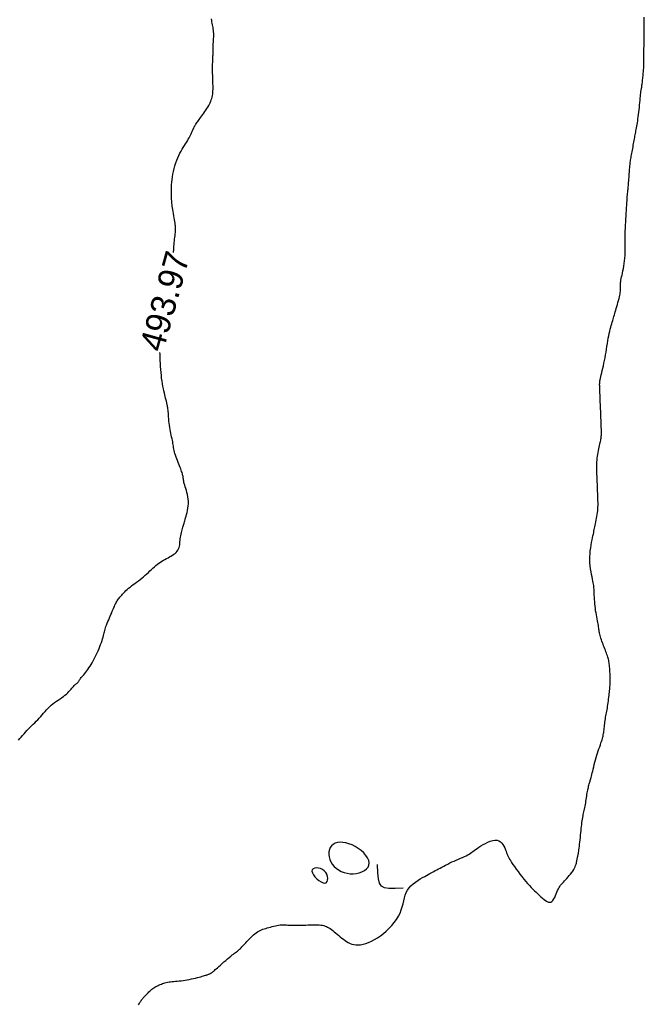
# Model space of a CAD drawing. Header units: millimetres. Extents: x 32690613 to 32693367, y 5343692 to 5344708.
# Tile 176 of 256: x 32692460 to 32692485, y 5343990 to 5344030. Entities that reach past the tile are written whole.
import ezdxf
from ezdxf.enums import TextEntityAlignment as Align

# ---------------------------------------------------------------- set-up
doc = ezdxf.new("R2010")
doc.units = ezdxf.units.MM
doc.header["$LTSCALE"] = 20
doc.layers.add('02-DGM_HL_493.50', color=112, linetype='Continuous')
doc.layers.add('02-DGM_HL_494.00', color=122, linetype='Continuous')

msp = doc.modelspace()

# ---------------------------------------------------------------- linework, layer by layer
at = {"layer": '02-DGM_HL_493.50', "elevation": 493.5, "flags": 128}
for points in [[(32692464.594, 5343990.18), (32692464.613, 5343990.218), (32692464.633, 5343990.254), (32692464.652, 5343990.287), (32692464.672, 5343990.318), (32692464.692, 5343990.347), (32692464.713, 5343990.375), (32692464.735, 5343990.402), (32692464.758, 5343990.429), (32692464.782, 5343990.457), (32692464.809, 5343990.486), (32692464.838, 5343990.517), (32692464.869, 5343990.551), (32692464.902, 5343990.586), (32692464.938, 5343990.624), (32692464.975, 5343990.661), (32692465.013, 5343990.699), (32692465.052, 5343990.737), (32692465.092, 5343990.772), (32692465.132, 5343990.807), (32692465.173, 5343990.838), (32692465.214, 5343990.867), (32692465.255, 5343990.894), (32692465.296, 5343990.919), (32692465.338, 5343990.942), (32692465.381, 5343990.964), (32692465.425, 5343990.984), (32692465.469, 5343991.003), (32692465.515, 5343991.021), (32692465.562, 5343991.038), (32692465.611, 5343991.054), (32692465.661, 5343991.068), (32692465.714, 5343991.082), (32692465.769, 5343991.094), (32692465.827, 5343991.105), (32692465.888, 5343991.114), (32692465.951, 5343991.122), (32692466.018, 5343991.129), (32692466.088, 5343991.136), (32692466.161, 5343991.142), (32692466.236, 5343991.15), (32692466.314, 5343991.158), (32692466.394, 5343991.167), (32692466.477, 5343991.179), (32692466.562, 5343991.193), (32692466.648, 5343991.208), (32692466.733, 5343991.226), (32692466.818, 5343991.244), (32692466.899, 5343991.263), (32692466.976, 5343991.282), (32692467.048, 5343991.3), (32692467.114, 5343991.318), (32692467.172, 5343991.334), (32692467.223, 5343991.349), (32692467.268, 5343991.363), (32692467.307, 5343991.376), (32692467.341, 5343991.387), (32692467.372, 5343991.398), (32692467.399, 5343991.408), (32692467.423, 5343991.417), (32692467.445, 5343991.426), (32692467.465, 5343991.434), (32692467.484, 5343991.441), (32692467.502, 5343991.449), (32692467.519, 5343991.457), (32692467.535, 5343991.466), (32692467.551, 5343991.475), (32692467.566, 5343991.485), (32692467.581, 5343991.497), (32692467.598, 5343991.511), (32692467.617, 5343991.528), (32692467.639, 5343991.549), (32692467.666, 5343991.574), (32692467.699, 5343991.604), (32692467.739, 5343991.641), (32692467.788, 5343991.684), (32692467.845, 5343991.735), (32692467.909, 5343991.792), (32692467.979, 5343991.853), (32692468.052, 5343991.916), (32692468.126, 5343991.98), (32692468.199, 5343992.041), (32692468.268, 5343992.099), (32692468.332, 5343992.152), (32692468.389, 5343992.198), (32692468.44, 5343992.237), (32692468.484, 5343992.272), (32692468.524, 5343992.302), (32692468.561, 5343992.33), (32692468.594, 5343992.356), (32692468.625, 5343992.381), (32692468.656, 5343992.406), (32692468.686, 5343992.433), (32692468.717, 5343992.462), (32692468.749, 5343992.493), (32692468.781, 5343992.527), (32692468.816, 5343992.563), (32692468.853, 5343992.603), (32692468.893, 5343992.646), (32692468.937, 5343992.693), (32692468.983, 5343992.743), (32692469.033, 5343992.796), (32692469.086, 5343992.851), (32692469.14, 5343992.906), (32692469.195, 5343992.96), (32692469.251, 5343993.011), (32692469.307, 5343993.059), (32692469.363, 5343993.101), (32692469.417, 5343993.138), (32692469.47, 5343993.169), (32692469.523, 5343993.196), (32692469.577, 5343993.219), (32692469.631, 5343993.24), (32692469.687, 5343993.258), (32692469.745, 5343993.276), (32692469.805, 5343993.294), (32692469.869, 5343993.312), (32692469.934, 5343993.331), (32692470.001, 5343993.349), (32692470.068, 5343993.367), (32692470.135, 5343993.383), (32692470.2, 5343993.397), (32692470.263, 5343993.408), (32692470.323, 5343993.417), (32692470.38, 5343993.421), (32692470.433, 5343993.423), (32692470.485, 5343993.422), (32692470.536, 5343993.419), (32692470.588, 5343993.415), (32692470.641, 5343993.411), (32692470.697, 5343993.407), (32692470.757, 5343993.403), (32692470.823, 5343993.401), (32692470.892, 5343993.4), (32692470.966, 5343993.401), (32692471.042, 5343993.402), (32692471.122, 5343993.404), (32692471.203, 5343993.407), (32692471.286, 5343993.41), (32692471.369, 5343993.413), (32692471.452, 5343993.416), (32692471.534, 5343993.419), (32692471.616, 5343993.421), (32692471.695, 5343993.422), (32692471.772, 5343993.422), (32692471.845, 5343993.42), (32692471.915, 5343993.416), (32692471.98, 5343993.409), (32692472.041, 5343993.4), (32692472.097, 5343993.387), (32692472.15, 5343993.371), (32692472.202, 5343993.352), (32692472.252, 5343993.328), (32692472.301, 5343993.301), (32692472.352, 5343993.268), (32692472.404, 5343993.231), (32692472.459, 5343993.189), (32692472.517, 5343993.143), (32692472.576, 5343993.094), (32692472.638, 5343993.042), (32692472.7, 5343992.989), (32692472.764, 5343992.936), (32692472.828, 5343992.884), (32692472.892, 5343992.833), (32692472.957, 5343992.785), (32692473.022, 5343992.741), (32692473.09, 5343992.701), (32692473.16, 5343992.666), (32692473.233, 5343992.639), (32692473.311, 5343992.619), (32692473.395, 5343992.608), (32692473.485, 5343992.606), (32692473.582, 5343992.615), (32692473.686, 5343992.635), (32692473.795, 5343992.665), (32692473.909, 5343992.706), (32692474.026, 5343992.758), (32692474.145, 5343992.82), (32692474.266, 5343992.892), (32692474.388, 5343992.975), (32692474.509, 5343993.068), (32692474.628, 5343993.17), (32692474.743, 5343993.28), (32692474.851, 5343993.396), (32692474.952, 5343993.517), (32692475.042, 5343993.642), (32692475.121, 5343993.768), (32692475.186, 5343993.896), (32692475.236, 5343994.023), (32692475.275, 5343994.148), (32692475.306, 5343994.271), (32692475.333, 5343994.392), (32692475.361, 5343994.508), (32692475.392, 5343994.619), (32692475.432, 5343994.725), (32692475.483, 5343994.825), (32692475.55, 5343994.917), (32692475.628, 5343995.003), (32692475.717, 5343995.082), (32692475.811, 5343995.154), (32692475.908, 5343995.22), (32692476.005, 5343995.279), (32692476.098, 5343995.333), (32692476.184, 5343995.38), (32692476.261, 5343995.423), (32692476.33, 5343995.46), (32692476.392, 5343995.495), (32692476.45, 5343995.526), (32692476.505, 5343995.557), (32692476.559, 5343995.587), (32692476.615, 5343995.617), (32692476.674, 5343995.65), (32692476.738, 5343995.685), (32692476.806, 5343995.722), (32692476.879, 5343995.761), (32692476.955, 5343995.801), (32692477.034, 5343995.843), (32692477.117, 5343995.884), (32692477.201, 5343995.925), (32692477.287, 5343995.966), (32692477.375, 5343996.005), (32692477.463, 5343996.043), (32692477.549, 5343996.08), (32692477.634, 5343996.116), (32692477.716, 5343996.152), (32692477.793, 5343996.187), (32692477.864, 5343996.221), (32692477.929, 5343996.255), (32692477.987, 5343996.288), (32692478.039, 5343996.322), (32692478.089, 5343996.357), (32692478.138, 5343996.393), (32692478.188, 5343996.431), (32692478.243, 5343996.472), (32692478.305, 5343996.516), (32692478.376, 5343996.564), (32692478.458, 5343996.616), (32692478.548, 5343996.669), (32692478.644, 5343996.72), (32692478.743, 5343996.766), (32692478.843, 5343996.805), (32692478.94, 5343996.832), (32692479.032, 5343996.846), (32692479.116, 5343996.843), (32692479.189, 5343996.821), (32692479.252, 5343996.783), (32692479.307, 5343996.731), (32692479.354, 5343996.67), (32692479.393, 5343996.603), (32692479.427, 5343996.533), (32692479.456, 5343996.464), (32692479.481, 5343996.399), (32692479.503, 5343996.341), (32692479.523, 5343996.288), (32692479.544, 5343996.238), (32692479.567, 5343996.188), (32692479.593, 5343996.137), (32692479.624, 5343996.082), (32692479.661, 5343996.02), (32692479.707, 5343995.949), (32692479.761, 5343995.867), (32692479.823, 5343995.777), (32692479.892, 5343995.68), (32692479.966, 5343995.579), (32692480.043, 5343995.475), (32692480.122, 5343995.373), (32692480.201, 5343995.273), (32692480.279, 5343995.179), (32692480.354, 5343995.092), (32692480.426, 5343995.011), (32692480.497, 5343994.937), (32692480.565, 5343994.867), (32692480.633, 5343994.801), (32692480.699, 5343994.738), (32692480.764, 5343994.677), (32692480.829, 5343994.617), (32692480.894, 5343994.557), (32692480.958, 5343994.5), (32692481.021, 5343994.448), (32692481.082, 5343994.402), (32692481.141, 5343994.367), (32692481.197, 5343994.344), (32692481.25, 5343994.335), (32692481.298, 5343994.343), (32692481.342, 5343994.37), (32692481.382, 5343994.412), (32692481.419, 5343994.467), (32692481.452, 5343994.532), (32692481.484, 5343994.602), (32692481.514, 5343994.674), (32692481.543, 5343994.746), (32692481.572, 5343994.813), (32692481.601, 5343994.873), (32692481.631, 5343994.926), (32692481.661, 5343994.975), (32692481.694, 5343995.021), (32692481.729, 5343995.064), (32692481.766, 5343995.107), (32692481.805, 5343995.152), (32692481.849, 5343995.199), (32692481.895, 5343995.249), (32692481.944, 5343995.303), (32692481.995, 5343995.36), (32692482.045, 5343995.418), (32692482.094, 5343995.478), (32692482.141, 5343995.538), (32692482.184, 5343995.598), (32692482.221, 5343995.657), (32692482.253, 5343995.714), (32692482.279, 5343995.769), (32692482.3, 5343995.822), (32692482.316, 5343995.872), (32692482.33, 5343995.918), (32692482.34, 5343995.961), (32692482.348, 5343995.999), (32692482.354, 5343996.033), (32692482.359, 5343996.062), (32692482.364, 5343996.087), (32692482.368, 5343996.109), (32692482.371, 5343996.128), (32692482.375, 5343996.144), (32692482.378, 5343996.16), (32692482.382, 5343996.176), (32692482.386, 5343996.191), (32692482.39, 5343996.208), (32692482.395, 5343996.228), (32692482.4, 5343996.251), (32692482.406, 5343996.278), (32692482.413, 5343996.312), (32692482.42, 5343996.352), (32692482.427, 5343996.401), (32692482.435, 5343996.459), (32692482.444, 5343996.526), (32692482.453, 5343996.603), (32692482.463, 5343996.687), (32692482.473, 5343996.775), (32692482.483, 5343996.868), (32692482.493, 5343996.962), (32692482.502, 5343997.057), (32692482.512, 5343997.15), (32692482.521, 5343997.24), (32692482.53, 5343997.326), (32692482.539, 5343997.409), (32692482.549, 5343997.489), (32692482.558, 5343997.565), (32692482.567, 5343997.638), (32692482.577, 5343997.706), (32692482.588, 5343997.771), (32692482.599, 5343997.832), (32692482.611, 5343997.891), (32692482.623, 5343997.947), (32692482.636, 5343998.002), (32692482.648, 5343998.057), (32692482.661, 5343998.112), (32692482.673, 5343998.17), (32692482.685, 5343998.229), (32692482.697, 5343998.292), (32692482.708, 5343998.358), (32692482.718, 5343998.426), (32692482.729, 5343998.494), (32692482.739, 5343998.563), (32692482.75, 5343998.631), (32692482.76, 5343998.698), (32692482.771, 5343998.762), (32692482.782, 5343998.824), (32692482.793, 5343998.882), (32692482.805, 5343998.937), (32692482.817, 5343998.989), (32692482.828, 5343999.038), (32692482.84, 5343999.084), (32692482.851, 5343999.127), (32692482.862, 5343999.166), (32692482.873, 5343999.203), (32692482.884, 5343999.238), (32692482.895, 5343999.273), (32692482.906, 5343999.31), (32692482.918, 5343999.35), (32692482.931, 5343999.394), (32692482.944, 5343999.445), (32692482.959, 5343999.504), (32692482.975, 5343999.571), (32692482.992, 5343999.647), (32692483.011, 5343999.729), (32692483.032, 5343999.817), (32692483.054, 5343999.909), (32692483.078, 5344000.003), (32692483.103, 5344000.099), (32692483.13, 5344000.194), (32692483.158, 5344000.288), (32692483.187, 5344000.38), (32692483.217, 5344000.469), (32692483.246, 5344000.555), (32692483.275, 5344000.637), (32692483.302, 5344000.715), (32692483.327, 5344000.787), (32692483.35, 5344000.853), (32692483.369, 5344000.914), (32692483.386, 5344000.969), (32692483.4, 5344001.02), (32692483.412, 5344001.069), (32692483.422, 5344001.117), (32692483.43, 5344001.165), (32692483.438, 5344001.215), (32692483.445, 5344001.267), (32692483.452, 5344001.322), (32692483.459, 5344001.381), (32692483.466, 5344001.443), (32692483.473, 5344001.506), (32692483.48, 5344001.57), (32692483.488, 5344001.635), (32692483.497, 5344001.7), (32692483.506, 5344001.764), (32692483.516, 5344001.826), (32692483.527, 5344001.887), (32692483.539, 5344001.948), (32692483.551, 5344002.009), (32692483.563, 5344002.071), (32692483.575, 5344002.134), (32692483.587, 5344002.199), (32692483.598, 5344002.268), (32692483.609, 5344002.339), (32692483.62, 5344002.413), (32692483.629, 5344002.488), (32692483.638, 5344002.563), (32692483.647, 5344002.638), (32692483.654, 5344002.71), (32692483.662, 5344002.78), (32692483.669, 5344002.845), (32692483.675, 5344002.905), (32692483.68, 5344002.962), (32692483.685, 5344003.016), (32692483.69, 5344003.069), (32692483.693, 5344003.123), (32692483.696, 5344003.178), (32692483.698, 5344003.236), (32692483.698, 5344003.299), (32692483.698, 5344003.367), (32692483.697, 5344003.44), (32692483.696, 5344003.515), (32692483.693, 5344003.592), (32692483.69, 5344003.668), (32692483.686, 5344003.742), (32692483.681, 5344003.812), (32692483.676, 5344003.878), (32692483.67, 5344003.937), (32692483.664, 5344003.991), (32692483.657, 5344004.04), (32692483.648, 5344004.087), (32692483.639, 5344004.131), (32692483.628, 5344004.176), (32692483.615, 5344004.221), (32692483.601, 5344004.268), (32692483.585, 5344004.318), (32692483.567, 5344004.371), (32692483.547, 5344004.427), (32692483.527, 5344004.484), (32692483.505, 5344004.543), (32692483.482, 5344004.603), (32692483.459, 5344004.665), (32692483.436, 5344004.726), (32692483.413, 5344004.788), (32692483.39, 5344004.849), (32692483.368, 5344004.91), (32692483.347, 5344004.969), (32692483.327, 5344005.028), (32692483.309, 5344005.085), (32692483.293, 5344005.14), (32692483.279, 5344005.193), (32692483.268, 5344005.243), (32692483.259, 5344005.292), (32692483.251, 5344005.341), (32692483.244, 5344005.389), (32692483.238, 5344005.439), (32692483.231, 5344005.492), (32692483.222, 5344005.547), (32692483.213, 5344005.607), (32692483.201, 5344005.672), (32692483.187, 5344005.741), (32692483.173, 5344005.815), (32692483.157, 5344005.893), (32692483.141, 5344005.974), (32692483.126, 5344006.059), (32692483.112, 5344006.146), (32692483.099, 5344006.236), (32692483.088, 5344006.329), (32692483.079, 5344006.421), (32692483.072, 5344006.513), (32692483.065, 5344006.603), (32692483.06, 5344006.69), (32692483.056, 5344006.771), (32692483.053, 5344006.846), (32692483.051, 5344006.913), (32692483.048, 5344006.971), (32692483.046, 5344007.023), (32692483.043, 5344007.07), (32692483.038, 5344007.117), (32692483.033, 5344007.165), (32692483.025, 5344007.217), (32692483.014, 5344007.276), (32692483, 5344007.345), (32692482.983, 5344007.425), (32692482.964, 5344007.516), (32692482.944, 5344007.617), (32692482.924, 5344007.725), (32692482.906, 5344007.84), (32692482.891, 5344007.959), (32692482.88, 5344008.082), (32692482.875, 5344008.207), (32692482.876, 5344008.332), (32692482.884, 5344008.456), (32692482.896, 5344008.577), (32692482.912, 5344008.695), (32692482.93, 5344008.807), (32692482.949, 5344008.914), (32692482.969, 5344009.012), (32692482.987, 5344009.101), (32692483.004, 5344009.18), (32692483.019, 5344009.251), (32692483.032, 5344009.315), (32692483.044, 5344009.374), (32692483.056, 5344009.431), (32692483.068, 5344009.487), (32692483.08, 5344009.545), (32692483.093, 5344009.605), (32692483.106, 5344009.671), (32692483.121, 5344009.741), (32692483.135, 5344009.814), (32692483.149, 5344009.889), (32692483.163, 5344009.966), (32692483.175, 5344010.043), (32692483.186, 5344010.119), (32692483.195, 5344010.193), (32692483.201, 5344010.265), (32692483.205, 5344010.335), (32692483.208, 5344010.402), (32692483.208, 5344010.468), (32692483.208, 5344010.533), (32692483.206, 5344010.596), (32692483.204, 5344010.659), (32692483.202, 5344010.722), (32692483.199, 5344010.784), (32692483.197, 5344010.847), (32692483.195, 5344010.909), (32692483.192, 5344010.971), (32692483.19, 5344011.034), (32692483.187, 5344011.096), (32692483.185, 5344011.159), (32692483.182, 5344011.221), (32692483.18, 5344011.284), (32692483.178, 5344011.346), (32692483.175, 5344011.409), (32692483.173, 5344011.471), (32692483.17, 5344011.534), (32692483.168, 5344011.596), (32692483.165, 5344011.658), (32692483.163, 5344011.721), (32692483.161, 5344011.783), (32692483.158, 5344011.846), (32692483.157, 5344011.91), (32692483.156, 5344011.974), (32692483.157, 5344012.04), (32692483.16, 5344012.108), (32692483.164, 5344012.177), (32692483.17, 5344012.249), (32692483.179, 5344012.324), (32692483.19, 5344012.4), (32692483.202, 5344012.477), (32692483.216, 5344012.553), (32692483.23, 5344012.629), (32692483.244, 5344012.702), (32692483.259, 5344012.772), (32692483.272, 5344012.837), (32692483.285, 5344012.898), (32692483.296, 5344012.953), (32692483.307, 5344013.005), (32692483.316, 5344013.053), (32692483.324, 5344013.097), (32692483.331, 5344013.138), (32692483.336, 5344013.178), (32692483.341, 5344013.215), (32692483.344, 5344013.251), (32692483.346, 5344013.287), (32692483.347, 5344013.324), (32692483.347, 5344013.363), (32692483.347, 5344013.405), (32692483.345, 5344013.452), (32692483.343, 5344013.504), (32692483.341, 5344013.563), (32692483.339, 5344013.629), (32692483.336, 5344013.702), (32692483.333, 5344013.781), (32692483.329, 5344013.864), (32692483.326, 5344013.952), (32692483.322, 5344014.043), (32692483.319, 5344014.135), (32692483.315, 5344014.229), (32692483.311, 5344014.322), (32692483.308, 5344014.415), (32692483.304, 5344014.505), (32692483.301, 5344014.593), (32692483.298, 5344014.677), (32692483.295, 5344014.756), (32692483.292, 5344014.829), (32692483.289, 5344014.895), (32692483.287, 5344014.954), (32692483.285, 5344015.005), (32692483.283, 5344015.051), (32692483.281, 5344015.093), (32692483.28, 5344015.13), (32692483.279, 5344015.164), (32692483.277, 5344015.197), (32692483.276, 5344015.228), (32692483.275, 5344015.259), (32692483.274, 5344015.292), (32692483.274, 5344015.326), (32692483.276, 5344015.363), (32692483.279, 5344015.405), (32692483.285, 5344015.451), (32692483.293, 5344015.503), (32692483.305, 5344015.563), (32692483.32, 5344015.63), (32692483.337, 5344015.704), (32692483.358, 5344015.785), (32692483.379, 5344015.873), (32692483.402, 5344015.967), (32692483.426, 5344016.066), (32692483.449, 5344016.17), (32692483.471, 5344016.278), (32692483.492, 5344016.39), (32692483.512, 5344016.505), (32692483.531, 5344016.621), (32692483.55, 5344016.737), (32692483.568, 5344016.853), (32692483.586, 5344016.966), (32692483.605, 5344017.075), (32692483.624, 5344017.181), (32692483.644, 5344017.28), (32692483.664, 5344017.374), (32692483.685, 5344017.463), (32692483.706, 5344017.546), (32692483.727, 5344017.625), (32692483.747, 5344017.698), (32692483.767, 5344017.768), (32692483.786, 5344017.833), (32692483.804, 5344017.895), (32692483.821, 5344017.953), (32692483.837, 5344018.011), (32692483.854, 5344018.068), (32692483.871, 5344018.126), (32692483.888, 5344018.186), (32692483.907, 5344018.25), (32692483.927, 5344018.318), (32692483.948, 5344018.392), (32692483.971, 5344018.47), (32692483.994, 5344018.551), (32692484.016, 5344018.632), (32692484.038, 5344018.712), (32692484.058, 5344018.79), (32692484.076, 5344018.862), (32692484.091, 5344018.929), (32692484.102, 5344018.988), (32692484.11, 5344019.041), (32692484.116, 5344019.087), (32692484.119, 5344019.128), (32692484.121, 5344019.166), (32692484.121, 5344019.2), (32692484.12, 5344019.233), (32692484.119, 5344019.264), (32692484.118, 5344019.295), (32692484.117, 5344019.328), (32692484.117, 5344019.362), (32692484.119, 5344019.399), (32692484.122, 5344019.441), (32692484.128, 5344019.487), (32692484.136, 5344019.539), (32692484.148, 5344019.599), (32692484.163, 5344019.666), (32692484.18, 5344019.74), (32692484.199, 5344019.821), (32692484.219, 5344019.909), (32692484.239, 5344020.002), (32692484.257, 5344020.101), (32692484.273, 5344020.205), (32692484.287, 5344020.313), (32692484.296, 5344020.425), (32692484.302, 5344020.54), (32692484.306, 5344020.657), (32692484.307, 5344020.778), (32692484.307, 5344020.9), (32692484.307, 5344021.023), (32692484.307, 5344021.148), (32692484.308, 5344021.273), (32692484.31, 5344021.398), (32692484.313, 5344021.523), (32692484.318, 5344021.647), (32692484.323, 5344021.77), (32692484.329, 5344021.892), (32692484.336, 5344022.012), (32692484.343, 5344022.13), (32692484.35, 5344022.245), (32692484.357, 5344022.357), (32692484.363, 5344022.466), (32692484.37, 5344022.57), (32692484.376, 5344022.669), (32692484.382, 5344022.761), (32692484.388, 5344022.846), (32692484.393, 5344022.922), (32692484.399, 5344022.99), (32692484.404, 5344023.048), (32692484.409, 5344023.098), (32692484.414, 5344023.143), (32692484.418, 5344023.185), (32692484.423, 5344023.226), (32692484.428, 5344023.268), (32692484.433, 5344023.314), (32692484.438, 5344023.366), (32692484.443, 5344023.425), (32692484.449, 5344023.49), (32692484.454, 5344023.56), (32692484.46, 5344023.633), (32692484.465, 5344023.707), (32692484.471, 5344023.779), (32692484.476, 5344023.849), (32692484.48, 5344023.915), (32692484.485, 5344023.975), (32692484.489, 5344024.029), (32692484.493, 5344024.08), (32692484.497, 5344024.127), (32692484.501, 5344024.172), (32692484.505, 5344024.216), (32692484.51, 5344024.26), (32692484.516, 5344024.305), (32692484.523, 5344024.352), (32692484.53, 5344024.4), (32692484.539, 5344024.451), (32692484.548, 5344024.505), (32692484.557, 5344024.56), (32692484.568, 5344024.617), (32692484.578, 5344024.677), (32692484.59, 5344024.739), (32692484.601, 5344024.803), (32692484.613, 5344024.868), (32692484.625, 5344024.935), (32692484.637, 5344025.001), (32692484.649, 5344025.068), (32692484.661, 5344025.132), (32692484.673, 5344025.195), (32692484.683, 5344025.256), (32692484.694, 5344025.313), (32692484.704, 5344025.368), (32692484.714, 5344025.422), (32692484.723, 5344025.475), (32692484.733, 5344025.529), (32692484.743, 5344025.584), (32692484.754, 5344025.642), (32692484.765, 5344025.703), (32692484.776, 5344025.768), (32692484.789, 5344025.838), (32692484.802, 5344025.911), (32692484.815, 5344025.989), (32692484.827, 5344026.07), (32692484.84, 5344026.156), (32692484.852, 5344026.245), (32692484.864, 5344026.338), (32692484.875, 5344026.435), (32692484.885, 5344026.533), (32692484.894, 5344026.631), (32692484.903, 5344026.727), (32692484.911, 5344026.819), (32692484.918, 5344026.905), (32692484.925, 5344026.983), (32692484.931, 5344027.052), (32692484.937, 5344027.109), (32692484.943, 5344027.156), (32692484.948, 5344027.193), (32692484.953, 5344027.223), (32692484.957, 5344027.247), (32692484.961, 5344027.266), (32692484.965, 5344027.281), (32692484.968, 5344027.294), (32692484.971, 5344027.306), (32692484.973, 5344027.318), (32692484.975, 5344027.331), (32692484.978, 5344027.346), (32692484.98, 5344027.362), (32692484.983, 5344027.382), (32692484.986, 5344027.406), (32692484.989, 5344027.435), (32692484.994, 5344027.469), (32692484.998, 5344027.508), (32692485.004, 5344027.552), (32692485.009, 5344027.599), (32692485.015, 5344027.649), (32692485.021, 5344027.701), (32692485.027, 5344027.755), (32692485.033, 5344027.81), (32692485.038, 5344027.865), (32692485.043, 5344027.92), (32692485.047, 5344027.973), (32692485.051, 5344028.024), (32692485.055, 5344028.072), (32692485.058, 5344028.117), (32692485.061, 5344028.157), (32692485.063, 5344028.191), (32692485.065, 5344028.219), (32692485.066, 5344028.242), (32692485.067, 5344028.26), (32692485.067, 5344028.274), (32692485.067, 5344028.286), (32692485.067, 5344028.294), (32692485.067, 5344028.301), (32692485.067, 5344028.308), (32692485.067, 5344028.314), (32692485.066, 5344028.323), (32692485.066, 5344028.334), (32692485.066, 5344028.352), (32692485.066, 5344028.376), (32692485.066, 5344028.409), (32692485.066, 5344028.452), (32692485.066, 5344028.508), (32692485.067, 5344028.577), (32692485.068, 5344028.657), (32692485.068, 5344028.744), (32692485.069, 5344028.834), (32692485.07, 5344028.926), (32692485.071, 5344029.014), (32692485.072, 5344029.096), (32692485.073, 5344029.168), (32692485.073, 5344029.228), (32692485.074, 5344029.278), (32692485.075, 5344029.321), (32692485.076, 5344029.36), (32692485.077, 5344029.4), (32692485.078, 5344029.441), (32692485.079, 5344029.489), (32692485.079, 5344029.546), (32692485.08, 5344029.615), (32692485.081, 5344029.694), (32692485.082, 5344029.782), (32692485.083, 5344029.878), (32692485.083, 5344029.979), (32692485.083, 5344030.085), (32692485.083, 5344030.193)], [(32692475.314, 5343994.902), (32692474.984, 5343994.891), (32692474.735, 5343994.895), (32692474.556, 5343994.925), (32692474.434, 5343994.992), (32692474.357, 5343995.109), (32692474.313, 5343995.285), (32692474.29, 5343995.532), (32692474.275, 5343995.862)]]:
    msp.add_lwpolyline(points, dxfattribs=at)
for points in [[(32692473.244, 5343996.655), (32692473.117, 5343996.705), (32692472.993, 5343996.739), (32692472.873, 5343996.758), (32692472.76, 5343996.762), (32692472.655, 5343996.75), (32692472.561, 5343996.723), (32692472.479, 5343996.68), (32692472.411, 5343996.623), (32692472.359, 5343996.551), (32692472.323, 5343996.467), (32692472.303, 5343996.374), (32692472.299, 5343996.275), (32692472.311, 5343996.172), (32692472.339, 5343996.069), (32692472.382, 5343995.968), (32692472.44, 5343995.873), (32692472.514, 5343995.787), (32692472.6, 5343995.709), (32692472.698, 5343995.642), (32692472.806, 5343995.585), (32692472.921, 5343995.541), (32692473.041, 5343995.51), (32692473.164, 5343995.492), (32692473.289, 5343995.49), (32692473.413, 5343995.502), (32692473.532, 5343995.529), (32692473.644, 5343995.569), (32692473.743, 5343995.622), (32692473.825, 5343995.686), (32692473.888, 5343995.759), (32692473.927, 5343995.842), (32692473.939, 5343995.932), (32692473.92, 5343996.029), (32692473.874, 5343996.129), (32692473.804, 5343996.23), (32692473.715, 5343996.33), (32692473.61, 5343996.425), (32692473.494, 5343996.513), (32692473.37, 5343996.591)], [(32692471.617, 5343995.591), (32692471.634, 5343995.522), (32692471.678, 5343995.445), (32692471.74, 5343995.364), (32692471.817, 5343995.286), (32692471.901, 5343995.216), (32692471.986, 5343995.16), (32692472.066, 5343995.123), (32692472.136, 5343995.111), (32692472.19, 5343995.128), (32692472.228, 5343995.169), (32692472.249, 5343995.23), (32692472.254, 5343995.303), (32692472.243, 5343995.384), (32692472.216, 5343995.466), (32692472.174, 5343995.544), (32692472.117, 5343995.611), (32692472.045, 5343995.663), (32692471.965, 5343995.699), (32692471.881, 5343995.719), (32692471.8, 5343995.723), (32692471.727, 5343995.713), (32692471.668, 5343995.687), (32692471.63, 5343995.646)]]:
    msp.add_lwpolyline(points, close=True, dxfattribs=at)
at = {"layer": '02-DGM_HL_494.00', "elevation": 494, "flags": 128}
for points in [[(32692466.011, 5344020.662), (32692466.011, 5344020.664), (32692466.013, 5344020.708), (32692466.015, 5344020.753), (32692466.018, 5344020.803), (32692466.021, 5344020.856), (32692466.025, 5344020.916), (32692466.031, 5344020.982), (32692466.038, 5344021.052), (32692466.045, 5344021.126), (32692466.054, 5344021.2), (32692466.062, 5344021.274), (32692466.07, 5344021.345), (32692466.077, 5344021.411), (32692466.083, 5344021.47), (32692466.087, 5344021.522), (32692466.09, 5344021.567), (32692466.091, 5344021.608), (32692466.091, 5344021.648), (32692466.088, 5344021.688), (32692466.084, 5344021.732), (32692466.077, 5344021.782), (32692466.068, 5344021.839), (32692466.057, 5344021.906), (32692466.045, 5344021.981), (32692466.031, 5344022.061), (32692466.017, 5344022.145), (32692466.002, 5344022.23), (32692465.988, 5344022.313), (32692465.976, 5344022.393), (32692465.964, 5344022.466), (32692465.955, 5344022.532), (32692465.948, 5344022.591), (32692465.942, 5344022.646), (32692465.938, 5344022.697), (32692465.935, 5344022.748), (32692465.932, 5344022.8), (32692465.929, 5344022.854), (32692465.927, 5344022.914), (32692465.925, 5344022.979), (32692465.922, 5344023.052), (32692465.921, 5344023.13), (32692465.921, 5344023.214), (32692465.923, 5344023.304), (32692465.928, 5344023.4), (32692465.936, 5344023.5), (32692465.948, 5344023.605), (32692465.963, 5344023.715), (32692465.983, 5344023.828), (32692466.007, 5344023.943), (32692466.035, 5344024.058), (32692466.066, 5344024.172), (32692466.1, 5344024.284), (32692466.137, 5344024.391), (32692466.178, 5344024.493), (32692466.221, 5344024.589), (32692466.266, 5344024.678), (32692466.312, 5344024.762), (32692466.359, 5344024.841), (32692466.405, 5344024.915), (32692466.45, 5344024.986), (32692466.494, 5344025.054), (32692466.535, 5344025.119), (32692466.572, 5344025.182), (32692466.606, 5344025.243), (32692466.638, 5344025.302), (32692466.667, 5344025.358), (32692466.693, 5344025.412), (32692466.717, 5344025.462), (32692466.738, 5344025.51), (32692466.758, 5344025.554), (32692466.777, 5344025.595), (32692466.794, 5344025.632), (32692466.811, 5344025.668), (32692466.827, 5344025.701), (32692466.843, 5344025.734), (32692466.86, 5344025.765), (32692466.877, 5344025.796), (32692466.896, 5344025.828), (32692466.916, 5344025.861), (32692466.939, 5344025.894), (32692466.963, 5344025.93), (32692466.989, 5344025.967), (32692467.018, 5344026.007), (32692467.048, 5344026.049), (32692467.082, 5344026.094), (32692467.117, 5344026.142), (32692467.155, 5344026.194), (32692467.195, 5344026.249), (32692467.237, 5344026.306), (32692467.278, 5344026.365), (32692467.319, 5344026.425), (32692467.359, 5344026.486), (32692467.397, 5344026.546), (32692467.432, 5344026.606), (32692467.463, 5344026.665), (32692467.492, 5344026.723), (32692467.516, 5344026.781), (32692467.538, 5344026.838), (32692467.557, 5344026.896), (32692467.572, 5344026.955), (32692467.585, 5344027.015), (32692467.594, 5344027.077), (32692467.601, 5344027.141), (32692467.606, 5344027.207), (32692467.608, 5344027.274), (32692467.609, 5344027.343), (32692467.608, 5344027.413), (32692467.607, 5344027.483), (32692467.604, 5344027.554), (32692467.602, 5344027.625), (32692467.599, 5344027.697), (32692467.596, 5344027.768), (32692467.594, 5344027.838), (32692467.592, 5344027.908), (32692467.59, 5344027.977), (32692467.589, 5344028.044), (32692467.589, 5344028.109), (32692467.589, 5344028.173), (32692467.59, 5344028.235), (32692467.592, 5344028.294), (32692467.595, 5344028.352), (32692467.598, 5344028.408), (32692467.601, 5344028.462), (32692467.603, 5344028.515), (32692467.606, 5344028.567), (32692467.607, 5344028.618), (32692467.608, 5344028.667), (32692467.609, 5344028.717), (32692467.609, 5344028.767), (32692467.609, 5344028.818), (32692467.61, 5344028.871), (32692467.61, 5344028.925), (32692467.612, 5344028.983), (32692467.615, 5344029.044), (32692467.618, 5344029.108), (32692467.623, 5344029.176), (32692467.627, 5344029.245), (32692467.631, 5344029.316), (32692467.635, 5344029.387), (32692467.637, 5344029.457), (32692467.636, 5344029.525), (32692467.634, 5344029.591), (32692467.628, 5344029.653), (32692467.62, 5344029.712), (32692467.611, 5344029.77), (32692467.599, 5344029.827), (32692467.588, 5344029.883), (32692467.576, 5344029.94), (32692467.564, 5344029.998), (32692467.554, 5344030.059), (32692467.545, 5344030.122)], [(32692459.732, 5344000.895), (32692459.785, 5344000.962), (32692459.839, 5344001.029), (32692459.894, 5344001.096), (32692459.951, 5344001.163), (32692460.009, 5344001.229), (32692460.069, 5344001.294), (32692460.131, 5344001.358), (32692460.193, 5344001.421), (32692460.257, 5344001.482), (32692460.32, 5344001.544), (32692460.384, 5344001.605), (32692460.447, 5344001.667), (32692460.509, 5344001.73), (32692460.57, 5344001.794), (32692460.629, 5344001.86), (32692460.688, 5344001.926), (32692460.745, 5344001.994), (32692460.803, 5344002.06), (32692460.862, 5344002.126), (32692460.922, 5344002.191), (32692460.985, 5344002.254), (32692461.05, 5344002.313), (32692461.119, 5344002.37), (32692461.191, 5344002.424), (32692461.263, 5344002.476), (32692461.336, 5344002.525), (32692461.408, 5344002.574), (32692461.479, 5344002.623), (32692461.546, 5344002.671), (32692461.609, 5344002.72), (32692461.667, 5344002.769), (32692461.72, 5344002.819), (32692461.769, 5344002.869), (32692461.813, 5344002.917), (32692461.854, 5344002.963), (32692461.891, 5344003.006), (32692461.925, 5344003.046), (32692461.956, 5344003.081), (32692461.985, 5344003.111), (32692462.012, 5344003.136), (32692462.036, 5344003.158), (32692462.059, 5344003.177), (32692462.079, 5344003.194), (32692462.098, 5344003.209), (32692462.115, 5344003.225), (32692462.131, 5344003.24), (32692462.145, 5344003.257), (32692462.159, 5344003.276), (32692462.173, 5344003.296), (32692462.188, 5344003.318), (32692462.204, 5344003.343), (32692462.222, 5344003.37), (32692462.244, 5344003.4), (32692462.269, 5344003.434), (32692462.299, 5344003.47), (32692462.332, 5344003.51), (32692462.368, 5344003.554), (32692462.408, 5344003.601), (32692462.449, 5344003.652), (32692462.492, 5344003.707), (32692462.536, 5344003.766), (32692462.58, 5344003.828), (32692462.625, 5344003.894), (32692462.669, 5344003.964), (32692462.712, 5344004.037), (32692462.755, 5344004.113), (32692462.797, 5344004.191), (32692462.838, 5344004.272), (32692462.878, 5344004.355), (32692462.917, 5344004.44), (32692462.954, 5344004.526), (32692462.99, 5344004.612), (32692463.023, 5344004.697), (32692463.055, 5344004.781), (32692463.083, 5344004.861), (32692463.11, 5344004.939), (32692463.133, 5344005.011), (32692463.153, 5344005.077), (32692463.17, 5344005.138), (32692463.184, 5344005.192), (32692463.197, 5344005.244), (32692463.209, 5344005.293), (32692463.222, 5344005.342), (32692463.236, 5344005.392), (32692463.252, 5344005.445), (32692463.271, 5344005.503), (32692463.295, 5344005.566), (32692463.322, 5344005.634), (32692463.351, 5344005.705), (32692463.382, 5344005.778), (32692463.413, 5344005.852), (32692463.444, 5344005.924), (32692463.474, 5344005.994), (32692463.502, 5344006.06), (32692463.528, 5344006.121), (32692463.55, 5344006.177), (32692463.571, 5344006.229), (32692463.591, 5344006.277), (32692463.61, 5344006.322), (32692463.628, 5344006.364), (32692463.646, 5344006.404), (32692463.665, 5344006.442), (32692463.685, 5344006.478), (32692463.706, 5344006.514), (32692463.729, 5344006.55), (32692463.754, 5344006.585), (32692463.78, 5344006.621), (32692463.808, 5344006.657), (32692463.839, 5344006.695), (32692463.872, 5344006.735), (32692463.908, 5344006.776), (32692463.946, 5344006.819), (32692463.988, 5344006.864), (32692464.032, 5344006.91), (32692464.08, 5344006.958), (32692464.132, 5344007.006), (32692464.187, 5344007.055), (32692464.245, 5344007.104), (32692464.308, 5344007.153), (32692464.373, 5344007.203), (32692464.441, 5344007.253), (32692464.511, 5344007.304), (32692464.582, 5344007.357), (32692464.653, 5344007.41), (32692464.723, 5344007.465), (32692464.792, 5344007.521), (32692464.859, 5344007.579), (32692464.925, 5344007.639), (32692464.988, 5344007.699), (32692465.051, 5344007.758), (32692465.113, 5344007.817), (32692465.174, 5344007.873), (32692465.235, 5344007.928), (32692465.295, 5344007.979), (32692465.356, 5344008.026), (32692465.417, 5344008.07), (32692465.478, 5344008.111), (32692465.539, 5344008.15), (32692465.6, 5344008.187), (32692465.661, 5344008.222), (32692465.722, 5344008.256), (32692465.784, 5344008.29), (32692465.845, 5344008.323), (32692465.905, 5344008.358), (32692465.963, 5344008.393), (32692466.018, 5344008.429), (32692466.069, 5344008.467), (32692466.115, 5344008.508), (32692466.155, 5344008.551), (32692466.189, 5344008.597), (32692466.214, 5344008.647), (32692466.233, 5344008.7), (32692466.247, 5344008.756), (32692466.257, 5344008.814), (32692466.264, 5344008.874), (32692466.269, 5344008.935), (32692466.275, 5344008.997), (32692466.282, 5344009.06), (32692466.291, 5344009.123), (32692466.302, 5344009.185), (32692466.315, 5344009.247), (32692466.329, 5344009.307), (32692466.344, 5344009.365), (32692466.359, 5344009.421), (32692466.374, 5344009.473), (32692466.389, 5344009.523), (32692466.402, 5344009.568), (32692466.415, 5344009.612), (32692466.427, 5344009.654), (32692466.439, 5344009.697), (32692466.452, 5344009.741), (32692466.466, 5344009.79), (32692466.482, 5344009.843), (32692466.499, 5344009.902), (32692466.518, 5344009.969), (32692466.539, 5344010.043), (32692466.559, 5344010.123), (32692466.577, 5344010.208), (32692466.593, 5344010.296), (32692466.605, 5344010.387), (32692466.612, 5344010.48), (32692466.612, 5344010.574), (32692466.604, 5344010.667), (32692466.591, 5344010.759), (32692466.572, 5344010.849), (32692466.551, 5344010.936), (32692466.527, 5344011.019), (32692466.503, 5344011.097), (32692466.481, 5344011.17), (32692466.461, 5344011.235), (32692466.445, 5344011.293), (32692466.432, 5344011.345), (32692466.422, 5344011.391), (32692466.415, 5344011.433), (32692466.409, 5344011.472), (32692466.403, 5344011.508), (32692466.398, 5344011.544), (32692466.392, 5344011.58), (32692466.384, 5344011.617), (32692466.375, 5344011.655), (32692466.365, 5344011.696), (32692466.352, 5344011.74), (32692466.337, 5344011.787), (32692466.32, 5344011.837), (32692466.3, 5344011.892), (32692466.277, 5344011.951), (32692466.251, 5344012.015), (32692466.224, 5344012.083), (32692466.195, 5344012.153), (32692466.165, 5344012.226), (32692466.137, 5344012.299), (32692466.109, 5344012.371), (32692466.085, 5344012.442), (32692466.064, 5344012.509), (32692466.046, 5344012.574), (32692466.033, 5344012.635), (32692466.021, 5344012.693), (32692466.012, 5344012.751), (32692466.004, 5344012.808), (32692465.995, 5344012.865), (32692465.986, 5344012.923), (32692465.975, 5344012.984), (32692465.963, 5344013.048), (32692465.948, 5344013.114), (32692465.932, 5344013.184), (32692465.915, 5344013.256), (32692465.898, 5344013.331), (32692465.881, 5344013.409), (32692465.866, 5344013.489), (32692465.852, 5344013.571), (32692465.841, 5344013.656), (32692465.831, 5344013.742), (32692465.823, 5344013.828), (32692465.816, 5344013.913), (32692465.81, 5344013.995), (32692465.805, 5344014.073), (32692465.799, 5344014.145), (32692465.794, 5344014.211), (32692465.788, 5344014.27), (32692465.782, 5344014.321), (32692465.776, 5344014.367), (32692465.769, 5344014.407), (32692465.762, 5344014.442), (32692465.756, 5344014.474), (32692465.749, 5344014.502), (32692465.743, 5344014.529), (32692465.737, 5344014.554), (32692465.73, 5344014.58), (32692465.724, 5344014.607), (32692465.717, 5344014.637), (32692465.708, 5344014.672), (32692465.698, 5344014.713), (32692465.687, 5344014.761), (32692465.673, 5344014.818), (32692465.657, 5344014.885), (32692465.639, 5344014.961), (32692465.62, 5344015.046), (32692465.6, 5344015.138), (32692465.58, 5344015.237), (32692465.561, 5344015.342), (32692465.543, 5344015.45), (32692465.527, 5344015.563), (32692465.514, 5344015.678), (32692465.502, 5344015.796), (32692465.492, 5344015.916), (32692465.484, 5344016.037), (32692465.478, 5344016.16), (32692465.472, 5344016.284), (32692465.466, 5344016.409), (32692465.462, 5344016.533), (32692465.458, 5344016.612)]]:
    msp.add_lwpolyline(points, dxfattribs=at)

# ---------------------------------------------------------------- texts
at = {"layer": '02-DGM_HL_494.00'}
msp.add_text('493.97', height=1, rotation=74.4203, dxfattribs=at).set_placement((32692465.646, 5344018.684, 494), align=Align.MIDDLE)

doc.saveas('drawing.dxf')
